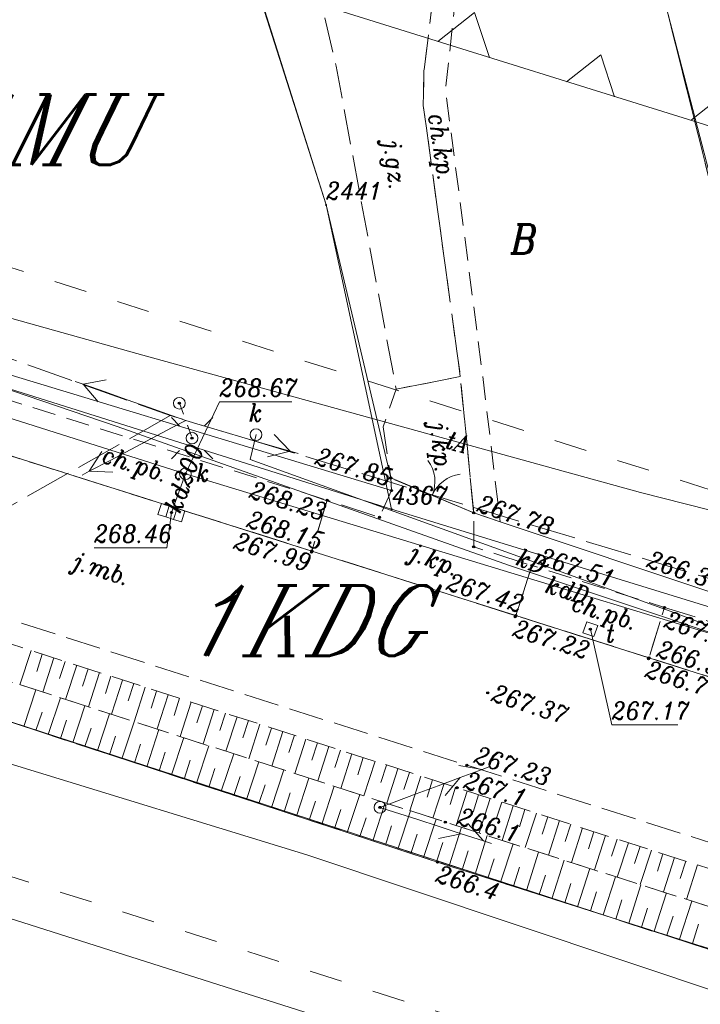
# Model space of a CAD drawing. Header units: metres. Extents: x 7435600 to 7436400, y 5537603 to 5538250.
# Tile 6 of 43: x 7435818 to 7435847, y 5537973 to 5538015. Entities that reach past the tile are written whole.
import ezdxf
from ezdxf.enums import TextEntityAlignment as Align

# ---------------------------------------------------------------- set-up
doc = ezdxf.new("R2010")
doc.units = ezdxf.units.M
doc.header["$MEASUREMENT"] = 0
for name, pattern in [('1.4_1.4', [2.8, 1.4, -1.4]), ('1.5_0.5', [2, 1.5, -0.5]), ('219-500', [0]), ('3117-500', [0]), ('ktok02-500', [0]), ('mz1.0_0.5', [1.5, 1, -0.5]), ('mz1.25_0.5', [1.75, 1.25, -0.5]), ('mz2.0_0.5', [2.5, 2, -0.5]), ('sm05_500', [1, 0.5, -0.5])]:
    doc.linetypes.add(name, pattern=pattern)
doc.layers.get('0').update_dxf_attribs({"color": 2, "linetype": 'CONTINUOUS', "lineweight": 5})
doc.layers.add('!ramka', color=2, linetype='CONTINUOUS', lineweight=0)
for name, color, linetype in [('000 Inne (niezydentyfikowane)', 7, 'CONTINUOUS'), ('140-Punkty robocze', 7, 'CONTINUOUS'), ('203-Punkt załamania granicy działki nie stabilizowany', 7, 'CONTINUOUS'), ('203-Punkt załamania granicy działki nie stabilizowany-Atr104', 7, 'CONTINUOUS'), ('210-Oznaczenie użytku', 7, 'CONTINUOUS'), ('217-Granica konturu klasyfikcyjnego', 7, 'CONTINUOUS'), ('219-Linia granicy', 7, 'CONTINUOUS'), ('403-Punkt określonej wysokości', 7, 'CONTINUOUS'), ('995-Tekst dodatkowy duży', 7, 'CONTINUOUS'), ('brama (linia)', 7, 'CONTINUOUS'), ('brama (linia) - symbol', 7, 'CONTINUOUS'), ('chodnik (powierzchnia)', 7, 'CONTINUOUS'), ('chodnik (powierzchnia)-Atr17', 7, 'CONTINUOUS'), ('jezdnia (powierzchnia)', 7, 'CONTINUOUS'), ('jezdnia (powierzchnia)-Atr17', 7, 'CONTINUOUS'), ('kratka ściekowa (punkt)', 7, 'CONTINUOUS'), ('krawężnik (linia)', 7, 'CONTINUOUS'), ('latarnia na słupie lub maszcie (punkt)', 7, 'CONTINUOUS'), ('Miejsce błędu lub ostrzeżenia po kontroli', 7, 'CONTINUOUS'), ('Nieprzekraczalna linia zabudowy', 7, 'CONTINUOUS'), ('ogrodzenie trwałe (linia)', 7, 'CONTINUOUS'), ('przewód elektroenergetyczny niskiego napięcia (linia) - symbol', 7, 'CONTINUOUS'), ('przewód gazowy (linia)', 7, 'CONTINUOUS'), ('przewód kanalizacyjny (linia)', 7, 'CONTINUOUS'), ('przewód kanalizacyjny (linia)-Atr1', 7, 'CONTINUOUS'), ('przewód telekomunikacyjny (linia)', 7, 'CONTINUOUS'), ('przewód telekomunikacyjny (linia) - symbol', 7, 'CONTINUOUS'), ('przewód telekomunikacyjny (linia)-Atr1', 7, 'CONTINUOUS'), ('przewód telekomunikacyjny - projektowany lub w budowie (linia) - ob. projektowany', 7, 'CONTINUOUS'), ('przewód wodociągowy (linia)', 7, 'CONTINUOUS'), ('punkt o określonej wysokości (sieć kanalizacyjna)', 7, 'CONTINUOUS'), ('punkt o określonej wysokości (sieć kanalizacyjna)-Atr2', 7, 'CONTINUOUS'), ('punkt o określonej wysokości (sieć telekomunikacyjna)', 7, 'CONTINUOUS'), ('punkt o określonej wysokości (sieć telekomunikacyjna)-Atr2', 7, 'CONTINUOUS'), ('punkt wysokościowy naturalny', 7, 'CONTINUOUS'), ('punkt wysokościowy naturalny-Atr2', 7, 'CONTINUOUS'), ('punkt wysokościowy sztuczny', 7, 'CONTINUOUS'), ('punkt wysokościowy sztuczny-Atr2', 7, 'CONTINUOUS'), ('skarpa nieumocniona (powierzchnia)', 7, 'CONTINUOUS'), ('studzienka kwadratowa - przewód telekomunikacyjny (punkt)', 7, 'CONTINUOUS'), ('studzienka kwadratowa - przewód telekomunikacyjny (punkt)-Atr17', 7, 'CONTINUOUS'), ('słup (punkt)', 7, 'CONTINUOUS'), ('słup łączony (linia)', 7, 'CONTINUOUS'), ('słup łączony (linia) - symbol', 7, 'CONTINUOUS'), ('właz okrągły - siec kanalizacyjna (punkt)', 7, 'CONTINUOUS'), ('właz okrągły - siec kanalizacyjna (punkt)-Atr17', 7, 'CONTINUOUS')]:
    doc.layers.add(name, color=color, linetype=linetype)
doc.styles.get("Standard").update_dxf_attribs({"font": 'italic_1250.shx', "width": 0.75})
doc.linetypes.add('902-500', pattern='A,3.75,0,[1,ksztalty.shx,S=0.5,R=0,X=0,Y=0],3.75', length=7.5)

# ---------------------------------------------------------------- blocks, each defined once
blk = doc.blocks.new('203')
at = {"linetype": 'Continuous', "lineweight": 0}
h = blk.add_hatch(color=0, dxfattribs=at)
edge = h.paths.add_edge_path()
edge.add_arc((0, 0), 0.045, 0, 360)
blk = doc.blocks.new('SM05')
at = {"color": 0, "linetype": 'Continuous', "lineweight": 13}
blk.add_circle((0, 0), 0.25, dxfattribs=at)
blk = doc.blocks.new('US22')
at = {"color": 0, "linetype": 'Continuous', "lineweight": 13}
blk.add_circle((0, 0), 0.25, dxfattribs=at)
blk = doc.blocks.new('SM011')
at = {"color": 0, "linetype": 'Continuous', "lineweight": 13}
for p, q in [((-0.53, 0.531), (-0.883, 0.884)), ((0.531, 0.531), (0.884, 0.884)), ((-0.53, -0.53), (-0.883, -0.883)), ((0.531, -0.53), (0.884, -0.883))]:
    blk.add_line(p, q, dxfattribs=at)
blk = doc.blocks.new('US05')
at = {"color": 0, "linetype": 'Continuous', "lineweight": 13}
for p, q in [((-0.525, -0.25), (-0.525, 0.25)), ((-0.525, 0.25), (-0.175, 0.25)), ((-0.175, -0.25), (-0.175, 0.25)), ((-0.175, 0.25), (0.175, 0.25)), ((0.175, -0.25), (0.175, 0.25)), ((0.175, 0.25), (0.525, 0.25)), ((0.525, -0.25), (0.525, 0.25)), ((-0.525, -0.25), (-0.175, -0.25)), ((-0.175, -0.25), (0.175, -0.25)), ((0.175, -0.25), (0.525, -0.25))]:
    blk.add_line(p, q, dxfattribs=at)
blk = doc.blocks.new('OK02')
at = {"color": 0, "linetype": 'Continuous', "lineweight": 0}
for centre, start, end in [((-1.5, 0), 0, 60), ((1.5, 0), 120, 180)]:
    blk.add_arc(centre, 1.5, start, end, dxfattribs=at)
blk = doc.blocks.new('PE04')
at = {"color": 0, "linetype": 'Continuous', "lineweight": 13}
for p, q in [((4.65, 0), (3.784, 0.5)), ((0.65, 0), (0, 0)), ((0.65, 0), (1.65, 0)), ((1.65, 0), (2.65, 0)), ((2.65, 0), (3.65, 0)), ((3.65, 0), (4.65, 0)), ((4.65, 0), (3.784, -0.5)), ((4.65, 0), (5, 0))]:
    blk.add_line(p, q, dxfattribs=at)
blk = doc.blocks.new('SM04')
at = {"color": 0, "linetype": 'Continuous', "lineweight": 13}
blk.add_circle((0, 0), 0.25, dxfattribs=at)
blk = doc.blocks.new('US15A')
at = {"color": 0, "linetype": 'Continuous', "lineweight": 0}
blk.add_lwpolyline([(-0.25, -0.25), (0.25, -0.25), (0.25, 0.25), (-0.25, 0.25)], close=True, dxfattribs=at)
blk = doc.blocks.new('PW02')
at = {"linetype": 'Continuous', "lineweight": 13}
h = blk.add_hatch(color=0, dxfattribs=at)
edge = h.paths.add_edge_path()
edge.add_arc((0, 0), 0.045, 0, 360)
blk = doc.blocks.new('PW01')
at = {"linetype": 'Continuous', "lineweight": 13}
h = blk.add_hatch(color=0, dxfattribs=at)
edge = h.paths.add_edge_path()
edge.add_arc((0, 0), 0.045, 0, 360)
blk = doc.blocks.new('PT01')
at = {"color": 0, "linetype": 'Continuous', "lineweight": 13}
for p, q in [((4.65, 0), (3.784, 0.5)), ((0.65, 0), (0, 0)), ((0.65, 0), (1.65, 0)), ((1.65, 0), (2.65, 0)), ((2.65, 0), (3.65, 0)), ((3.65, 0), (2.784, -0.5)), ((3.65, 0), (4.65, 0)), ((4.65, 0), (5, 0))]:
    blk.add_line(p, q, dxfattribs=at)
blk = doc.blocks.new('PIKIETA')
at = {"color": 0}
blk.add_circle((0, 0), 0.045, dxfattribs=at)
blk = doc.blocks.new('801')
at = {"linetype": 'Continuous', "lineweight": 13}
h = blk.add_hatch(color=0, dxfattribs=at)
edge = h.paths.add_edge_path()
edge.add_arc((0, 0), 0.045, 0, 360)

msp = doc.modelspace()

# ---------------------------------------------------------------- linework, layer by layer
at = {"layer": '!ramka', "color": 251, "linetype": 'Continuous', "lineweight": 13}
msp.add_3dface([(7435692.445, 5538052.761), (7436192.445, 5538052.761), (7436192.445, 5537747.761), (7435692.445, 5537747.761)], dxfattribs=at)
at = {"layer": '000 Inne (niezydentyfikowane)', "color": 251, "linetype": 'Continuous', "lineweight": 13, "flags": 128}
for points in [[(7435818.89, 5537988.3), (7435818.41, 5537986.84)], [(7435819.37, 5537988.14), (7435819.14, 5537987.41)], [(7435819.86, 5537987.99), (7435819.39, 5537986.52)], [(7435820.35, 5537987.83), (7435820.11, 5537987.1)], [(7435820.84, 5537987.67), (7435820.36, 5537986.21)], [(7435821.32, 5537987.52), (7435821.09, 5537986.78)], [(7435821.81, 5537987.36), (7435821.34, 5537985.89)], [(7435822.3, 5537987.2), (7435822.06, 5537986.47)], [(7435822.79, 5537987.04), (7435822.32, 5537985.58)], [(7435823.28, 5537986.89), (7435823.04, 5537986.15)], [(7435823.76, 5537986.73), (7435823.29, 5537985.26)], [(7435818.58, 5537985.06), (7435819.09, 5537986.62)], [(7435824.25, 5537986.57), (7435824.02, 5537985.84)], [(7435824.74, 5537986.41), (7435824.27, 5537984.95)], [(7435819.62, 5537984.71), (7435820.14, 5537986.28)], [(7435820.67, 5537984.37), (7435821.19, 5537985.94)], [(7435825.23, 5537986.26), (7435825, 5537985.52)], [(7435825.72, 5537986.1), (7435825.25, 5537984.63)], [(7435826.21, 5537985.94), (7435825.97, 5537985.21)], [(7435819.1, 5537984.88), (7435819.36, 5537985.67)], [(7435821.72, 5537984.03), (7435822.24, 5537985.6)], [(7435826.7, 5537985.78), (7435826.23, 5537984.31)], [(7435827.19, 5537985.62), (7435826.95, 5537984.89)], [(7435827.68, 5537985.47), (7435827.2, 5537984)], [(7435820.15, 5537984.54), (7435820.4, 5537985.33)], [(7435822.77, 5537983.68), (7435823.29, 5537985.26)], [(7435828.17, 5537985.31), (7435827.93, 5537984.57)], [(7435828.66, 5537985.15), (7435828.18, 5537983.68)], [(7435821.19, 5537984.2), (7435821.45, 5537984.99)], [(7435822.24, 5537983.85), (7435822.5, 5537984.64)], [(7435823.83, 5537983.33), (7435824.35, 5537984.92)], [(7435829.15, 5537984.99), (7435828.91, 5537984.26)], [(7435829.64, 5537984.84), (7435829.16, 5537983.36)], [(7435830.13, 5537984.68), (7435829.89, 5537983.94)], [(7435823.3, 5537983.51), (7435823.56, 5537984.3)], [(7435824.88, 5537982.99), (7435825.41, 5537984.58)], [(7435825.95, 5537982.64), (7435826.47, 5537984.23)], [(7435830.62, 5537984.52), (7435830.15, 5537983.05)], [(7435831.11, 5537984.36), (7435830.87, 5537983.62)], [(7435831.6, 5537984.2), (7435831.13, 5537982.73)], [(7435824.36, 5537983.16), (7435824.62, 5537983.96)], [(7435827.01, 5537982.29), (7435827.54, 5537983.89)], [(7435832.09, 5537984.04), (7435831.85, 5537983.31)], [(7435832.58, 5537983.89), (7435832.11, 5537982.41)], [(7435825.42, 5537982.81), (7435825.68, 5537983.61)], [(7435828.08, 5537981.94), (7435828.61, 5537983.54)], [(7435833.07, 5537983.73), (7435832.84, 5537982.99)], [(7435833.57, 5537983.57), (7435833.09, 5537982.09)], [(7435834.06, 5537983.41), (7435833.82, 5537982.67)], [(7435826.48, 5537982.46), (7435826.74, 5537983.26)], [(7435829.15, 5537981.59), (7435829.68, 5537983.2)], [(7435834.55, 5537983.25), (7435834.07, 5537981.78)], [(7435835.04, 5537983.09), (7435834.8, 5537982.36)], [(7435835.53, 5537982.94), (7435835.06, 5537981.46)], [(7435827.54, 5537982.11), (7435827.81, 5537982.92)], [(7435828.61, 5537981.76), (7435828.88, 5537982.57)], [(7435830.22, 5537981.23), (7435830.75, 5537982.85)], [(7435836.02, 5537982.78), (7435835.79, 5537982.04)], [(7435836.52, 5537982.62), (7435836.04, 5537981.14)], [(7435829.69, 5537981.41), (7435829.95, 5537982.22)], [(7435831.3, 5537980.88), (7435831.83, 5537982.5)], [(7435832.38, 5537980.53), (7435832.92, 5537982.15)], [(7435837.01, 5537982.46), (7435836.77, 5537981.72)], [(7435837.5, 5537982.3), (7435837.03, 5537980.82)], [(7435837.99, 5537982.14), (7435837.76, 5537981.4)], [(7435830.76, 5537981.06), (7435831.03, 5537981.87)], [(7435833.47, 5537980.17), (7435834, 5537981.8)], [(7435838.49, 5537981.98), (7435838.01, 5537980.51)], [(7435838.98, 5537981.83), (7435838.74, 5537981.09)], [(7435839.47, 5537981.67), (7435839, 5537980.19)], [(7435831.84, 5537980.7), (7435832.11, 5537981.51)], [(7435834.55, 5537979.81), (7435835.09, 5537981.45)], [(7435839.96, 5537981.51), (7435839.73, 5537980.77)], [(7435840.46, 5537981.35), (7435839.98, 5537979.88)], [(7435832.92, 5537980.35), (7435833.19, 5537981.16)], [(7435835.64, 5537979.46), (7435836.18, 5537981.1)], [(7435840.95, 5537981.19), (7435840.71, 5537980.46)], [(7435841.44, 5537981.04), (7435840.97, 5537979.56)], [(7435841.93, 5537980.88), (7435841.69, 5537980.14)], [(7435834.01, 5537979.99), (7435834.28, 5537980.81)], [(7435835.1, 5537979.63), (7435835.37, 5537980.45)], [(7435836.74, 5537979.1), (7435837.26, 5537980.75)], [(7435842.42, 5537980.72), (7435841.95, 5537979.25)], [(7435842.91, 5537980.56), (7435842.68, 5537979.83)], [(7435836.19, 5537979.28), (7435836.46, 5537980.1)], [(7435837.84, 5537978.75), (7435838.36, 5537980.4)], [(7435838.93, 5537978.4), (7435839.46, 5537980.05)], [(7435843.4, 5537980.4), (7435842.93, 5537978.93)], [(7435843.9, 5537980.25), (7435843.66, 5537979.51)], [(7435844.39, 5537980.09), (7435843.91, 5537978.62)], [(7435837.29, 5537978.93), (7435837.55, 5537979.75)], [(7435840.03, 5537978.05), (7435840.55, 5537979.69)], [(7435844.88, 5537979.93), (7435844.64, 5537979.2)], [(7435845.37, 5537979.77), (7435844.89, 5537978.3)], [(7435845.86, 5537979.62), (7435845.62, 5537978.88)], [(7435838.38, 5537978.58), (7435838.65, 5537979.4)], [(7435841.12, 5537977.7), (7435841.64, 5537979.34)], [(7435846.35, 5537979.46), (7435845.88, 5537977.99)], [(7435846.84, 5537979.3), (7435846.6, 5537978.57)], [(7435847.33, 5537979.14), (7435846.86, 5537977.67)], [(7435839.48, 5537978.23), (7435839.74, 5537979.05)], [(7435842.21, 5537977.36), (7435842.74, 5537978.99)], [(7435840.57, 5537977.88), (7435840.84, 5537978.7)], [(7435841.67, 5537977.53), (7435841.93, 5537978.35)], [(7435843.31, 5537977.01), (7435843.83, 5537978.64)], [(7435842.76, 5537977.18), (7435843.02, 5537978)], [(7435844.4, 5537976.66), (7435844.92, 5537978.29)], [(7435845.49, 5537976.31), (7435846.01, 5537977.95)], [(7435843.85, 5537976.83), (7435844.11, 5537977.65)], [(7435846.57, 5537975.97), (7435847.09, 5537977.6)], [(7435844.94, 5537976.49), (7435845.2, 5537977.3)], [(7435846.03, 5537976.14), (7435846.29, 5537976.96)], [(7435847.12, 5537975.79), (7435847.38, 5537976.61)]]:
    msp.add_lwpolyline(points, dxfattribs=at)
at = {"layer": '217-Granica konturu klasyfikcyjnego', "color": 3, "linetype": '1.5_0.5', "lineweight": 13, "flags": 128}
for points in [[(7435842.82, 5538028.51), (7435848.07, 5538007.48)], [(7435854.91, 5537973.22), (7435807.23, 5537988.77)]]:
    msp.add_lwpolyline(points, dxfattribs=at)
at = {"layer": '219-Linia granicy', "color": 96, "linetype": '219-500', "lineweight": 13, "flags": 128}
for points in [[(7435831.48, 5538007.33), (7435822.785, 5538034.67)], [(7435848.07, 5538007.48), (7435842.82, 5538028.51)], [(7435792.439, 5538007.516), (7435834.28, 5537994.33)], [(7435831.48, 5538007.33), (7435834.28, 5537994.33)], [(7435848.29, 5537990.03), (7435834.28, 5537994.33)], [(7435854.91, 5537973.22), (7435807.23, 5537988.77)]]:
    msp.add_lwpolyline(points, dxfattribs=at)
at = {"layer": 'brama (linia)', "color": 251, "linetype": 'ktok02-500', "lineweight": 13, "flags": 128}
msp.add_lwpolyline([(7435834.24, 5537995.67), (7435837.78, 5537994.18)], dxfattribs=at)
at = {"layer": 'chodnik (powierzchnia)', "color": 251, "linetype": 'mz1.0_0.5', "lineweight": 13, "flags": 128}
for points in [[(7435843.19, 5538026.61), (7435842.65, 5538028.44), (7435840.89, 5538027.92), (7435840.03, 5538027.66), (7435834.72, 5538026.09), (7435835.26, 5538024.31), (7435834.61, 5538024.11), (7435836.22, 5538018.54), (7435836.23, 5538017.68), (7435835.66, 5538013.09), (7435835.63, 5538011.58), (7435837.21, 5538000), (7435837.78, 5537994.18), (7435838.91, 5537993.79), (7435838.15, 5538000.16), (7435836.58, 5538012.25), (7435837.16, 5538017.61), (7435837.2, 5538018.07), (7435837.14, 5538018.61), (7435836.24, 5538022.28), (7435838.7, 5538023.71), (7435837.97, 5538025.92), (7435840.34, 5538026.65)], [(7435814.74, 5537997.65), (7435815.39, 5537999.8), (7435831.53, 5537994.72), (7435830.87, 5537992.55)], [(7435839.58, 5537989.79), (7435840.27, 5537991.93), (7435845.92, 5537990.14), (7435845.26, 5537987.99)]]:
    msp.add_lwpolyline(points, close=True, dxfattribs=at)
at = {"layer": 'jezdnia (powierzchnia)', "color": 251, "linetype": '1.5_0.5', "lineweight": 13, "flags": 128}
for points in [[(7435834.47, 5537999.46), (7435837.21, 5538000), (7435835.63, 5538011.58), (7435835.66, 5538013.09), (7435836.23, 5538017.68), (7435836.22, 5538018.54), (7435832.6, 5538017.58), (7435831.21, 5538023.1), (7435830.58, 5538022.91), (7435829.72, 5538022.65), (7435831.91, 5538013.26)], [(7435787.98, 5537999.13), (7435812.53, 5537991.36), (7435837.49, 5537983.4), (7435851.56, 5537978.92), (7435872.9, 5537972.2), (7435884.62, 5537968.52), (7435893.22, 5537965.82), (7435917.63, 5537958.09), (7435931.26, 5537953.8), (7435946.49, 5537948.88), (7435956.04, 5537945.83), (7435981.79, 5537937.53), (7436000.26, 5537931.81), (7436006.5, 5537929.57), (7436018.45, 5537924.52), (7436030.52, 5537919.43), (7436040.91, 5537915.64), (7436044.65, 5537914.31), (7436047.5, 5537913.32), (7436048.48, 5537913.11), (7436051.09, 5537912.8), (7436055.46, 5537912.3), (7436060.57, 5537911.81), (7436062.36, 5537911.5), (7436063.03, 5537911.36), (7436070.16, 5537909.02), (7436075.77, 5537907.07), (7436087.88, 5537902.7), (7436092.65, 5537900.86), (7436104.8, 5537895.98), (7436111.99, 5537892.99), (7436117.36, 5537890.77), (7436120.52, 5537889.46), (7436121.95, 5537888.81), (7436122.58, 5537888.36), (7436123.09, 5537887.94), (7436123.7, 5537887.23), (7436124.27, 5537886.43), (7436124.63, 5537885.44), (7436124.96, 5537883.49), (7436124.82, 5537882.04), (7436132.59, 5537891.94), (7436128.79, 5537893.6), (7436127.56, 5537894.18), (7436120.05, 5537897.35), (7436109.2, 5537901.85), (7436098.73, 5537906.14), (7436090.27, 5537909.41), (7436082.51, 5537912.25), (7436078.14, 5537913.79), (7436065.14, 5537918.22), (7436053.81, 5537921.98), (7436047.55, 5537924.02), (7436039.35, 5537926.69), (7436033.49, 5537928.6), (7436025.95, 5537930.99), (7436016.54, 5537933.92), (7436002.02, 5537938.44), (7435996.37, 5537940.2), (7435994.48, 5537940.74), (7435983.95, 5537944.1), (7435976.31, 5537946.5), (7435971.56, 5537947.96), (7435963.8, 5537950.41), (7435957.25, 5537952.56), (7435948.59, 5537955.3), (7435932.89, 5537960.3), (7435919.95, 5537964.35), (7435895.13, 5537972.13), (7435875.07, 5537978.57), (7435853.94, 5537985.24), (7435845.26, 5537987.99), (7435839.58, 5537989.79), (7435830.87, 5537992.55), (7435814.74, 5537997.65), (7435806.05, 5538000.41), (7435789.9, 5538005.53), (7435788.87, 5538002.22)], [(7435837.78, 5537994.18), (7435837.21, 5538000), (7435834.47, 5537999.46), (7435833.92, 5537997.86), (7435834.24, 5537995.67)], [(7435834.24, 5537995.67), (7435834.27, 5537995.13), (7435833.76, 5537993.99), (7435831.53, 5537994.72), (7435830.87, 5537992.55), (7435839.58, 5537989.79), (7435840.27, 5537991.93), (7435837.78, 5537992.73), (7435837.78, 5537994.18)], [(7435853.94, 5537985.24), (7435854.62, 5537987.38), (7435852.46, 5537988.04), (7435847.78, 5537989.56), (7435845.92, 5537990.14), (7435845.26, 5537987.99)]]:
    msp.add_lwpolyline(points, close=True, dxfattribs=at)
at = {"layer": 'krawężnik (linia)', "color": 251, "linetype": 'Continuous', "lineweight": 13, "flags": 128}
for points in [[(7436002.02, 5537938.44), (7435996.37, 5537940.2), (7435994.48, 5537940.74), (7435983.95, 5537944.1), (7435976.31, 5537946.5), (7435971.56, 5537947.96), (7435963.8, 5537950.41), (7435957.25, 5537952.56), (7435948.59, 5537955.3), (7435932.89, 5537960.3), (7435919.95, 5537964.35), (7435895.13, 5537972.13), (7435875.07, 5537978.57), (7435853.94, 5537985.24), (7435845.26, 5537987.99), (7435839.58, 5537989.79), (7435830.87, 5537992.55), (7435814.74, 5537997.65), (7435806.05, 5538000.41), (7435789.9, 5538005.53)], [(7435971.56, 5537947.96), (7435963.8, 5537950.41), (7435957.25, 5537952.56), (7435948.59, 5537955.3), (7435932.89, 5537960.3), (7435919.95, 5537964.35), (7435895.13, 5537972.13), (7435875.07, 5537978.57), (7435853.94, 5537985.24), (7435845.26, 5537987.99), (7435839.58, 5537989.79), (7435830.87, 5537992.55), (7435814.74, 5537997.65), (7435806.05, 5538000.41), (7435789.9, 5538005.53)]]:
    msp.add_lwpolyline(points, dxfattribs=at)
at = {"layer": 'Miejsce błędu lub ostrzeżenia po kontroli', "color": 214, "linetype": '1.4_1.4', "lineweight": 13, "flags": 128}
for points in [[(7435793.22, 5538012.54), (7435864.71, 5537989.81), (7435897.31, 5538015.13)], [(7435788.1, 5537988.14), (7435873.32, 5537961.12), (7435873.74, 5537956.16), (7435864.44, 5537950.16), (7435853.85, 5537944.79), (7435845.04, 5537940.91), (7435837.11, 5537941.64)]]:
    msp.add_lwpolyline(points, dxfattribs=at)
at = {"layer": 'Nieprzekraczalna linia zabudowy', "color": 251, "linetype": '3117-500', "lineweight": 13, "flags": 128}
for points in [[(7435879.07, 5538000.96), (7435801.85, 5538025.06)], [(7435879.07, 5538000.96), (7435801.85, 5538025.06)], [(7435879.07, 5538000.96), (7435801.85, 5538025.06)], [(7435838.45, 5538013.627), (7435837.816, 5538015.551), (7435836.252, 5538014.313)], [(7435843.794, 5538011.944), (7435843.202, 5538013.743), (7435841.739, 5538012.585)], [(7435849.276, 5538010.278), (7435848.643, 5538012.202), (7435847.079, 5538010.964)]]:
    msp.add_lwpolyline(points, dxfattribs=at)
at = {"layer": 'ogrodzenie trwałe (linia)', "color": 251, "linetype": '902-500', "lineweight": 13, "flags": 128}
for points in [[(7435822.85, 5538034.686), (7435831.48, 5538007.33), (7435834.24, 5537995.67), (7435834.27, 5537995.13), (7435813.62, 5538001.4)], [(7435843.19, 5538026.61), (7435848.1, 5538007.67), (7435848.18, 5538001.76), (7435848.16, 5537990.7), (7435838.91, 5537993.79), (7435837.78, 5537994.18)], [(7435806.36, 5537989.09), (7435811.65, 5537987.33), (7435836.24, 5537979.26), (7435849.89, 5537974.91), (7435854.08, 5537973.51), (7435859.12, 5537971.47), (7435864.09, 5537969.45)]]:
    msp.add_lwpolyline(points, dxfattribs=at)
at = {"layer": 'przewód gazowy (linia)', "color": 40, "linetype": 'Continuous', "lineweight": 13, "flags": 128}
msp.add_lwpolyline([(7435888.27, 5537961.03), (7435881.31, 5537963.88), (7435880.29, 5537964.09), (7435865.41, 5537965.62), (7435853.17, 5537972.04), (7435830.66, 5537979.57), (7435805.23, 5537987.38), (7435800.59, 5537988.89), (7435788.53, 5537992.86)], dxfattribs=at)
at = {"layer": 'przewód kanalizacyjny (linia)', "color": 34, "linetype": 'Continuous', "lineweight": 13, "flags": 128}
for points in [[(7435878.58, 5537988.66), (7435876.03, 5537988.31), (7435868.28, 5537984.99), (7435861.58, 5537984.86), (7435825.48, 5537995.85), (7435792.235, 5538006.395)], [(7435828.49, 5537997.52), (7435828.24, 5537996.46), (7435846.32, 5537989.93), (7435847.56, 5537989.45), (7435861.29, 5537985.59)], [(7435824.88, 5537994.19), (7435825.48, 5537995.85)]]:
    msp.add_lwpolyline(points, dxfattribs=at)
at = {"layer": 'przewód telekomunikacyjny (linia)', "color": 30, "linetype": 'Continuous', "lineweight": 13, "flags": 128}
for points in [[(7435792.809, 5538009.551), (7435823.4, 5538000.98), (7435844.9, 5537995.05), (7435859.43, 5537991.36), (7435877.61, 5537986.68), (7435905.58, 5537977.85), (7435931.13, 5537968.62), (7435943.75, 5537963.85)], [(7435792.497, 5538007.835), (7435807.14, 5538003.12), (7435822.56, 5537997.87), (7435839.31, 5537991.93), (7435853.13, 5537987.32), (7435867.39, 5537983.93), (7435875.26, 5537981.09), (7435883.45, 5537977.54), (7435893.32, 5537974.89), (7435908.33, 5537969.73), (7435932.08, 5537961.56), (7435943.53, 5537958.19), (7435981.13, 5537946.12)]]:
    msp.add_lwpolyline(points, dxfattribs=at)
at = {"layer": 'przewód telekomunikacyjny - projektowany lub w budowie (linia) - ob. projektowany', "color": 30, "linetype": 'mz2.0_0.5', "lineweight": 13, "flags": 128}
for points in [[(7435792.843, 5538009.737), (7435824.83, 5537998.33), (7435855.01, 5537989.2), (7435890.63, 5537977.66), (7435960.78, 5537956.17), (7435995.22, 5537944.87), (7436035.99, 5537931.9), (7436029.28, 5537911.61)], [(7435824.83, 5537998.33), (7435806.94, 5537988.22), (7435811.703, 5537949.945)]]:
    msp.add_lwpolyline(points, dxfattribs=at)
at = {"layer": 'przewód wodociągowy (linia)', "color": 5, "linetype": 'Continuous', "lineweight": 13, "flags": 128}
msp.add_lwpolyline([(7435846.828, 5537936.404), (7435845.84, 5537938.25), (7435840.86, 5537947.53), (7435840.31, 5537948.55), (7435832.09, 5537972.37), (7435817, 5537977.17), (7435789.39, 5537985.64), (7435787.93, 5537986.199)], dxfattribs=at)
at = {"layer": 'punkt o określonej wysokości (sieć kanalizacyjna)-Atr2', "color": 251, "lineweight": 13, "flags": 128}
for points in [[(7435825.48, 5537995.85), (7435826.93, 5537998.92), (7435830.018, 5537998.92)], [(7435824.88, 5537994.19), (7435824.69, 5537992.68), (7435821.576, 5537992.68)]]:
    msp.add_lwpolyline(points, dxfattribs=at)
at = {"layer": 'punkt o określonej wysokości (sieć telekomunikacyjna)-Atr2', "color": 251, "lineweight": 13, "flags": 128}
msp.add_lwpolyline([(7435842.76, 5537989.21), (7435843.67, 5537985.12), (7435846.497, 5537985.12)], dxfattribs=at)
at = {"layer": 'skarpa nieumocniona (powierzchnia)', "color": 251, "linetype": 'mz1.25_0.5', "lineweight": 13, "flags": 128}
for points in [[(7435788.61, 5537996.68), (7435788.52, 5537997.93), (7435812.25, 5537990.44), (7435837.07, 5537982.44), (7435850.76, 5537978.04), (7435855.01, 5537976.9), (7435857.65, 5537975.77), (7435859.77, 5537972.04), (7435854.34, 5537974.97), (7435850.08, 5537976.64), (7435836.57, 5537980.97), (7435812.07, 5537988.89)], [(7435788.61, 5537996.68), (7435787.61, 5537995.18), (7435806.36, 5537989.09), (7435811.65, 5537987.33), (7435836.24, 5537979.26), (7435849.89, 5537974.91), (7435854.08, 5537973.51), (7435859.12, 5537971.47), (7435859.77, 5537972.04), (7435854.34, 5537974.97), (7435850.08, 5537976.64), (7435836.57, 5537980.97), (7435812.07, 5537988.89)]]:
    msp.add_lwpolyline(points, close=True, dxfattribs=at)
at = {"layer": 'słup łączony (linia)', "color": 251, "linetype": 'sm05_500', "lineweight": 13, "flags": 128}
msp.add_lwpolyline([(7435825.22, 5537998.86), (7435825.76, 5537997.37)], dxfattribs=at)

# ---------------------------------------------------------------- block references
at = {"layer": '140-Punkty robocze', "color": 1, "linetype": 'Continuous', "lineweight": 13}
for p in [(7435825.22, 5537998.86), (7435825.76, 5537997.37), (7435825.48, 5537995.85), (7435834.24, 5537995.67), (7435834.27, 5537995.13), (7435831.53, 5537994.72), (7435824.88, 5537994.19), (7435833.76, 5537993.99), (7435837.78, 5537994.18), (7435837.78, 5537992.73), (7435830.86, 5537992.5), (7435830.87, 5537992.55), (7435840.27, 5537991.93), (7435845.92, 5537990.14), (7435839.55, 5537989.74), (7435839.58, 5537989.79), (7435842.76, 5537989.21), (7435845.24, 5537987.95), (7435845.26, 5537987.99), (7435838.38, 5537986.49), (7435837.49, 5537983.4), (7435837.07, 5537982.44), (7435833.78, 5537981.6), (7435836.57, 5537980.97), (7435836.24, 5537979.26)]:
    msp.add_blockref('PIKIETA', p, dxfattribs=at)
at = {"layer": '203-Punkt załamania granicy działki nie stabilizowany', "color": 3, "linetype": 'Continuous', "lineweight": 13}
for p in [(7435831.48, 5538007.33), (7435834.28, 5537994.33)]:
    msp.add_blockref('203', p, dxfattribs=at)
at = {"layer": '403-Punkt określonej wysokości', "color": 251, "linetype": 'Continuous', "lineweight": 13}
for p in [(7435825.22, 5537998.86), (7435825.76, 5537997.37), (7435825.48, 5537995.85), (7435834.24, 5537995.67), (7435834.27, 5537995.13), (7435831.53, 5537994.72), (7435824.88, 5537994.19), (7435833.76, 5537993.99), (7435837.78, 5537994.18), (7435837.78, 5537992.73), (7435830.86, 5537992.5), (7435830.87, 5537992.55), (7435840.27, 5537991.93), (7435845.92, 5537990.14), (7435839.55, 5537989.74), (7435839.58, 5537989.79), (7435842.76, 5537989.21), (7435845.24, 5537987.95), (7435845.26, 5537987.99), (7435838.38, 5537986.49), (7435837.49, 5537983.4), (7435837.07, 5537982.44), (7435833.78, 5537981.6), (7435836.57, 5537980.97), (7435836.24, 5537979.26)]:
    msp.add_blockref('801', p, dxfattribs=at)
at = {"layer": 'brama (linia) - symbol', "color": 251, "linetype": 'Continuous', "lineweight": 13, "rotation": 337.174}
msp.add_blockref('OK02', (7435836.01, 5537994.925), dxfattribs=at)
at = {"layer": 'kratka ściekowa (punkt)', "color": 251, "linetype": 'Continuous', "lineweight": 13, "rotation": 342.6130000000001}
msp.add_blockref('US05', (7435824.88, 5537994.19), dxfattribs=at)
at = {"layer": 'latarnia na słupie lub maszcie (punkt)', "color": 251, "linetype": 'Continuous', "lineweight": 13}
msp.add_blockref('SM011', (7435825.76, 5537997.37), dxfattribs=at)
at = {"layer": 'przewód elektroenergetyczny niskiego napięcia (linia) - symbol', "color": 1, "linetype": 'Continuous', "lineweight": 13}
for rotation in [160.426, 207.737, 343.5980000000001]:
    msp.add_blockref('PE04', (7435825.49, 5537998.12), dxfattribs=dict(at, rotation=rotation))
at = {"layer": 'przewód telekomunikacyjny (linia) - symbol', "color": 30, "linetype": 'Continuous', "lineweight": 13}
for rotation in [20.404, 342.059]:
    msp.add_blockref('PT01', (7435833.78, 5537981.6), dxfattribs=dict(at, rotation=rotation))
at = {"layer": 'punkt o określonej wysokości (sieć kanalizacyjna)', "color": 34, "linetype": 'Continuous', "lineweight": 13}
for p in [(7435825.48, 5537995.85), (7435824.88, 5537994.19)]:
    msp.add_blockref('PW01', p, dxfattribs=at)
at = {"layer": 'punkt o określonej wysokości (sieć telekomunikacyjna)', "color": 30, "linetype": 'Continuous', "lineweight": 13}
msp.add_blockref('PW01', (7435842.76, 5537989.21), dxfattribs=at)
at = {"layer": 'punkt wysokościowy naturalny', "color": 251, "linetype": 'Continuous', "lineweight": 13}
for p in [(7435837.07, 5537982.44), (7435836.57, 5537980.97), (7435836.24, 5537979.26)]:
    msp.add_blockref('PW01', p, dxfattribs=at)
at = {"layer": 'punkt wysokościowy sztuczny', "color": 251, "linetype": 'Continuous', "lineweight": 13}
for p in [(7435834.24, 5537995.67), (7435831.53, 5537994.72), (7435837.78, 5537994.18), (7435830.86, 5537992.5), (7435830.87, 5537992.55), (7435840.27, 5537991.93), (7435845.92, 5537990.14), (7435839.55, 5537989.74), (7435839.58, 5537989.79), (7435845.24, 5537987.95), (7435845.26, 5537987.99), (7435838.38, 5537986.49), (7435837.49, 5537983.4)]:
    msp.add_blockref('PW02', p, dxfattribs=at)
at = {"layer": 'studzienka kwadratowa - przewód telekomunikacyjny (punkt)', "color": 30, "linetype": 'Continuous', "lineweight": 13, "rotation": 340.8659999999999}
msp.add_blockref('US15A', (7435842.76, 5537989.21), dxfattribs=at)
at = {"layer": 'słup (punkt)', "color": 251, "linetype": 'Continuous', "lineweight": 13}
msp.add_blockref('SM04', (7435833.78, 5537981.6), dxfattribs=at)
at = {"layer": 'słup łączony (linia) - symbol', "color": 251, "linetype": 'Continuous', "lineweight": 13}
for p in [(7435825.22, 5537998.86), (7435825.76, 5537997.37)]:
    msp.add_blockref('SM05', p, dxfattribs=at)
at = {"layer": 'właz okrągły - siec kanalizacyjna (punkt)', "color": 251, "linetype": 'Continuous', "lineweight": 13, "rotation": 359.919}
msp.add_blockref('US22', (7435828.49, 5537997.52), dxfattribs=at)
at = {"layer": 'właz okrągły - siec kanalizacyjna (punkt)', "color": 251, "linetype": 'Continuous', "lineweight": 13}
msp.add_blockref('US22', (7435825.48, 5537995.85), dxfattribs=at)

# ---------------------------------------------------------------- texts
at = {"layer": '203-Punkt załamania granicy działki nie stabilizowany-Atr104', "color": 251, "lineweight": 13, "width": 0.9}
for s, p in [('2441', (7435831.48, 5538007.33)), ('4367', (7435834.28, 5537994.33))]:
    msp.add_text(s, height=0.75, dxfattribs=at).set_placement(p, align=Align.BOTTOM_LEFT)
at = {"layer": '210-Oznaczenie użytku', "color": 96, "linetype": 'Continuous', "lineweight": 13, "width": 0.9}
msp.add_text('B', height=1.25, dxfattribs=at).set_placement((7435839.36, 5538005.25))
at = {"layer": '995-Tekst dodatkowy duży', "color": 214, "linetype": 'Continuous', "lineweight": 13, "oblique": 15, "width": 0.9}
for s, p in [('A4MU', (7435813.01, 5538009.04)), ('1KDG', (7435825.49, 5537988.07))]:
    msp.add_text(s, height=3, dxfattribs=at).set_placement(p)
at = {"layer": 'chodnik (powierzchnia)-Atr17', "color": 251, "lineweight": 13, "width": 0.9}
for s, rotation, p in [('ch.kp.', 278.664, (7435835.84, 5538011.18)), ('ch.pb.', 342.454, (7435821.86, 5537996.35)), ('ch.pb.', 342.417, (7435841.9, 5537990.03))]:
    msp.add_text(s, height=0.75, rotation=rotation, dxfattribs=at).set_placement(p)
at = {"layer": 'jezdnia (powierzchnia)-Atr17', "color": 251, "lineweight": 13, "width": 0.9}
for s, rotation, p in [('j.gz.', 277.326, (7435833.93, 5538010.03)), ('j.kp.', 276.233, (7435835.92, 5537997.99)), ('j.kp.', 339.954, (7435834.99, 5537992.2)), ('j.mb.', -17.688, (7435820.62, 5537991.81))]:
    msp.add_text(s, height=0.75, rotation=rotation, dxfattribs=at).set_placement(p)
at = {"layer": 'przewód kanalizacyjny (linia)-Atr1', "color": 34, "lineweight": 13, "width": 0.9}
for s, rotation, p in [('kd200', 70.128, (7435824.902, 5537994.25)), ('kD', -19.858, (7435839.67, 5537992.33)), ('kdD', -16.932, (7435840.904, 5537991.154))]:
    msp.add_text(s, height=0.75, rotation=rotation, dxfattribs=at).set_placement(p, align=Align.MIDDLE_LEFT)
at = {"layer": 'przewód telekomunikacyjny (linia)-Atr1', "color": 30, "lineweight": 13, "width": 0.9}
msp.add_text('tA', height=0.75, rotation=-15.419, dxfattribs=at).set_placement((7435836.62, 5537997.33), align=Align.MIDDLE_LEFT)
at = {"layer": 'punkt o określonej wysokości (sieć kanalizacyjna)-Atr2', "color": 34, "lineweight": 13, "width": 0.9}
for s, p in [('268.67', (7435826.93, 5537998.928)), ('268.46', (7435821.576, 5537992.688))]:
    msp.add_text(s, height=0.75, dxfattribs=at).set_placement(p, align=Align.BOTTOM_LEFT)
at = {"layer": 'punkt o określonej wysokości (sieć telekomunikacyjna)-Atr2', "color": 30, "lineweight": 13, "width": 0.9}
msp.add_text('267.17', height=0.75, dxfattribs=at).set_placement((7435843.67, 5537985.128), align=Align.BOTTOM_LEFT)
at = {"layer": 'punkt wysokościowy naturalny-Atr2', "color": 251, "lineweight": 13, "width": 0.9}
for s, rotation, p in [('267.1', -17.818, (7435837.31, 5537982.44)), ('266.1', 342.229, (7435837.03, 5537980.9)), ('266.4', -17.676, (7435836.11, 5537978.44))]:
    msp.add_text(s, height=0.75, rotation=rotation, dxfattribs=at).set_placement(p)
at = {"layer": 'punkt wysokościowy sztuczny-Atr2', "color": 251, "lineweight": 9, "width": 0.9}
for s, rotation, p in [('267.85', -16.89, (7435830.96, 5537996.27)), ('268.23', -17.471, (7435828.15, 5537994.84)), ('267.78', -18.534, (7435837.87, 5537994.26)), ('268.15', 342.454, (7435828.04, 5537993.59)), ('267.99', 342.418, (7435827.49, 5537992.67)), ('267.51', -17.579, (7435840.49, 5537991.99)), ('266.35', -18.534, (7435845.12, 5537991.88)), ('267.42', 342.418, (7435836.57, 5537990.91)), ('267.00', -18.534, (7435845.86, 5537989.3)), ('267.22', 342.417, (7435839.39, 5537988.93)), ('266.92', 342.421, (7435845.54, 5537988.05)), ('266.77', 342.421, (7435845.05, 5537987.18)), ('267.37', -17.662, (7435838.49, 5537986.16)), ('267.23', -17.662, (7435837.74, 5537983.52))]:
    msp.add_text(s, height=0.75, rotation=rotation, dxfattribs=at).set_placement(p)
at = {"layer": 'studzienka kwadratowa - przewód telekomunikacyjny (punkt)-Atr17', "color": 30, "lineweight": 13, "width": 0.9}
msp.add_text('t', height=0.75, dxfattribs=at).set_placement((7435843.41, 5537988.66))
at = {"layer": 'właz okrągły - siec kanalizacyjna (punkt)-Atr17', "color": 251, "lineweight": 13, "width": 0.9}
for p in [(7435828.19, 5537998.08), (7435825.93, 5537995.52)]:
    msp.add_text('k', height=0.75, dxfattribs=at).set_placement(p)

doc.saveas('drawing.dxf')
